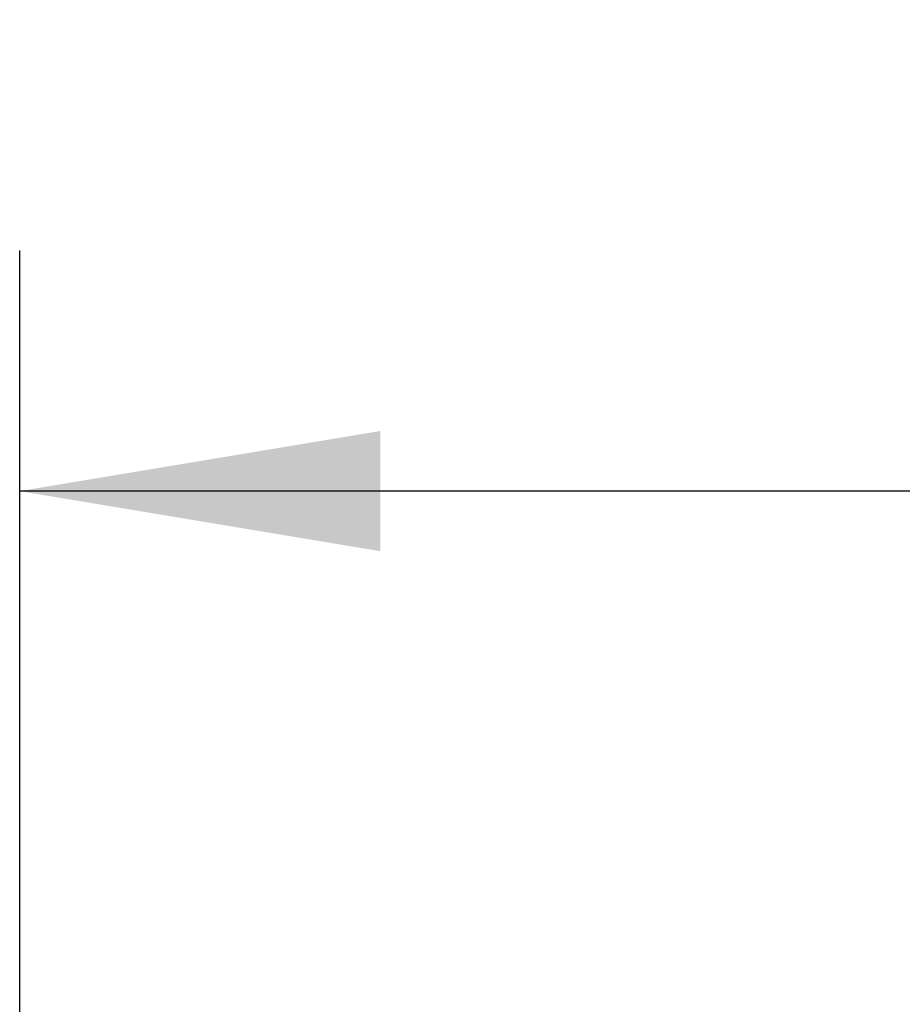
# Model space of a CAD drawing. Header units: millimetres. Extents: x 0 to 420, y 0 to 297.
# Tile 9 of 17: x 58 to 65, y 229 to 237. Entities that reach past the tile are written whole.
import ezdxf

# ---------------------------------------------------------------- set-up
doc = ezdxf.new("R2010")
doc.units = ezdxf.units.MM
doc.layers.add('QUOTE', color=174, linetype='Continuous')
doc.styles.add('SLDTEXTSTYLE3', font='TXT', dxfattribs={"width": 0.75})
doc.dimstyles.new('SLDDIMSTYLE0', dxfattribs={"dimtxt": 3, "dimasz": 3, "dimexe": 0, "dimexo": 0.0625, "dimgap": 0.75, "dimtad": 1, "dimlfac": 12.544143, "dimrnd": 1e-09, "dimzin": 12, "dimdsep": 46, "dimtxsty": 'SLDTEXTSTYLE3', "dimsah": 1, "dimcen": 0.09, "dimadec": 0, "dimazin": 3, "dimtfac": 1, "dimtdec": 3, "dimtofl": 0, "dimtmove": 0, "dimatfit": 3, "dimfxl": 0, "dimfrac": 2, "dimtolj": 1, "dimtzin": 12, "dimarcsym": 0})

# ---------------------------------------------------------------- blocks, each defined once
blk = doc.blocks.new('_D')
at = {"layer": 'QUOTE'}
for p, q in [((57.9697, 226.172), (57.9697, 234.8819)), ((217.4066, 226.172), (217.4066, 234.8819)), ((217.4066, 232.8819), (57.9697, 232.8819))]:
    blk.add_line(p, q, dxfattribs=at)
for points in [[(57.9697, 232.8819), (60.9697, 232.3819), (60.9697, 233.3819)], [(217.4066, 232.8819), (214.4066, 233.3819), (214.4066, 232.3819)]]:
    blk.add_solid(points, dxfattribs=at)
at = {"layer": 'QUOTE', "insert": (133.2548, 236.7491), "char_height": 3, "attachment_point": 1, "style": 'SLDTEXTSTYLE3'}
blk.add_mtext('2000', dxfattribs=at)

msp = doc.modelspace()

# ---------------------------------------------------------------- dimensions: what is measured, and where the dimension line sits
at = {"layer": 'QUOTE'}
dim = msp.add_linear_dim(base=(57.96966, 232.8819), p1=(217.40662, 224.172), p2=(57.96966, 224.172), dimstyle='SLDDIMSTYLE0', dxfattribs=at)
dim.commit()
dim.dimension.update_dxf_attribs({"geometry": '_D', "text_midpoint": (137.68814, 232.8819), "dimtype": 160})

doc.saveas('drawing.dxf')
